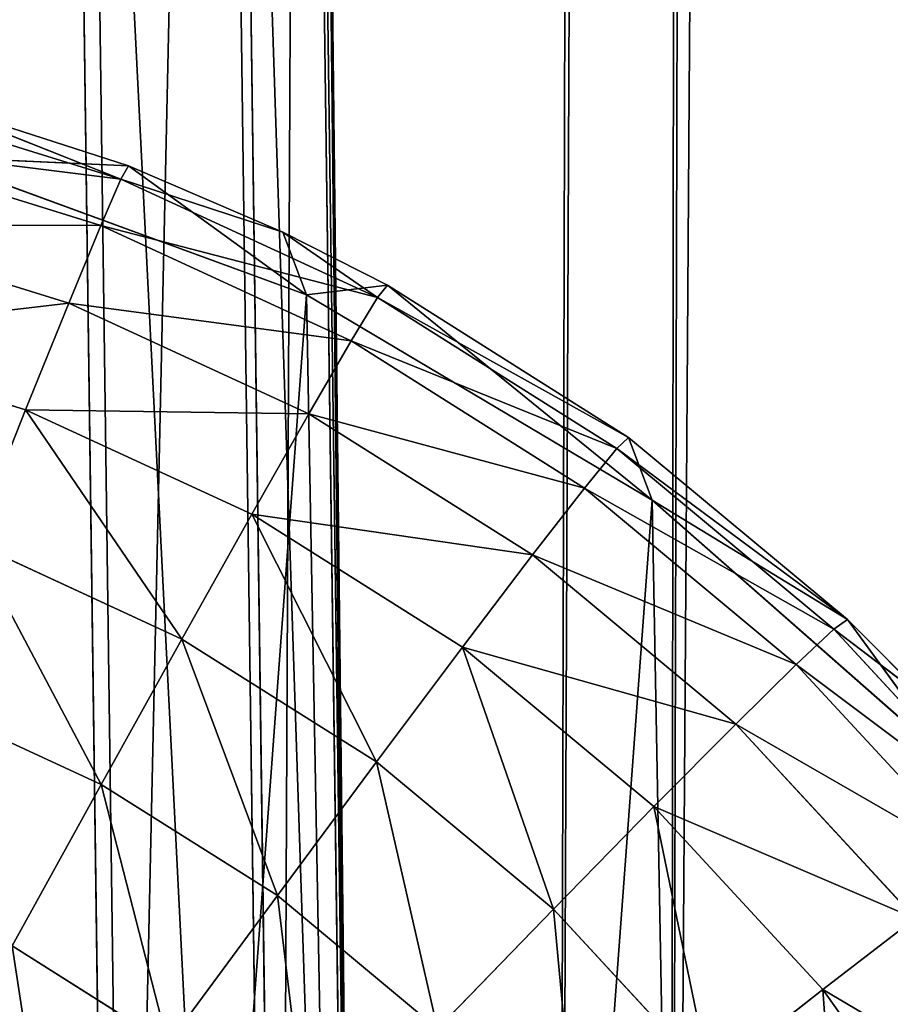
# Model space of a CAD drawing. Extents: x 0 to 230, y 0 to 588.
# Tile 133 of 256: x 119 to 124, y 123 to 129. Entities that reach past the tile are written whole.
import ezdxf

# ---------------------------------------------------------------- set-up
doc = ezdxf.new("R2010")
doc.units = 0
doc.header["$LTSCALE"] = 25.4
doc.layers.get('0').update_dxf_attribs({"color": 13, "linetype": 'CONTINUOUS'})

# ---------------------------------------------------------------- blocks, each defined once
blk = doc.blocks.new('VIPER-I-6512-6513_STL_3')
at = {"color": 250}
for p, q in [((-3.5293, 581.5056, 324.6056), (-4.7464, 122.3715, 739.6106)), ((-3.5293, 581.5056, 324.6056), (-4.7464, 122.3715, 739.6106)), ((-4.2036, 579.831, 322.751), (-5.4207, 120.6969, 737.756)), ((-4.2036, 579.831, 322.751), (-5.4207, 120.6969, 737.756)), ((-3.5382, 578.1528, 320.8963), (-4.7553, 119.0187, 735.9013)), ((-3.5382, 578.1528, 320.8963), (-4.7553, 119.0187, 735.9013)), ((-8.3548, 152.7039, 502.3915), (-7.9939, 125.9793, 460.1344)), ((-8.3548, 152.7039, 502.3915), (-7.9939, 125.9793, 460.1344)), ((-7.4352, 151.4291, 503.2056), (-7.0743, 124.7045, 460.9485)), ((-7.4352, 151.4291, 503.2056), (-7.0743, 124.7045, 460.9485)), ((-6.9577, 149.9904, 504.1196), (-6.5968, 123.2657, 461.8625)), ((-6.9577, 149.9904, 504.1196), (-6.5968, 123.2657, 461.8625)), ((-6.8972, 149.2426, 504.593), (-6.5968, 123.2657, 461.8625)), ((-6.8972, 149.2426, 504.593), (-6.5968, 123.2657, 461.8625)), ((-6.8972, 149.2426, 504.593), (-6.5969, 121.7697, 462.8086)), ((-6.8972, 149.2426, 504.593), (-6.5969, 121.7697, 462.8086)), ((-6.9578, 148.4943, 505.0657), (-6.5969, 121.7697, 462.8086)), ((-6.9578, 148.4943, 505.0657), (-6.5969, 121.7697, 462.8086)), ((-7.4355, 147.0518, 505.9739), (-7.0746, 120.3272, 463.7168)), ((-7.4355, 147.0518, 505.9739), (-7.0746, 120.3272, 463.7168)), ((-8.3553, 145.7701, 506.7767), (-7.9944, 119.0454, 464.5196)), ((-8.3553, 145.7701, 506.7767), (-7.9944, 119.0454, 464.5196)), ((-9.6357, 137.125, 454.233), (-8.0251, 136.625, 454.2511)), ((-9.6357, 137.125, 454.233), (-8.0251, 136.625, 454.2511)), ((-9.3122, 137.1351, 453.0191), (-7.9794, 136.7045, 453.0344)), ((-8.0251, 136.625, 454.2511), (-9.3122, 137.1351, 453.0191)), ((-9.3122, 137.1351, 453.0191), (-7.9794, 136.7045, 453.0344)), ((-8.0251, 136.625, 454.2511), (-9.3122, 137.1351, 453.0191)), ((-9.7167, 136.8372, 455.416), (-8.1455, 136.3495, 455.4337)), ((-9.7167, 136.8372, 455.416), (-8.1455, 136.3495, 455.4337)), ((-7.9794, 136.7045, 453.0344), (-9.1698, 136.7596, 430.0226)), ((-7.9794, 136.7045, 453.0344), (-9.1698, 136.7596, 430.0226)), ((-6.9173, 135.9347, 430.05), (-9.1698, 136.7596, 430.0226)), ((-6.9173, 135.9347, 430.05), (-9.1698, 136.7596, 430.0226)), ((-7.9794, 136.7045, 453.0344), (-8.0251, 136.625, 454.2511)), ((-7.9794, 136.7045, 453.0344), (-8.0251, 136.625, 454.2511)), ((-7.9794, 136.7045, 453.0344), (-6.9173, 135.9347, 430.05)), ((-7.9794, 136.7045, 453.0344), (-7.0597, 136.3102, 453.0465)), ((-7.9794, 136.7045, 453.0344), (-6.9173, 135.9347, 430.05)), ((-7.9794, 136.7045, 453.0344), (-7.0597, 136.3102, 453.0465)), ((-8.1455, 136.3495, 455.4337), (-8.0251, 136.625, 454.2511)), ((-8.1455, 136.3495, 455.4337), (-8.0251, 136.625, 454.2511)), ((-7.0597, 136.3102, 453.0465), (-8.0251, 136.625, 454.2511)), ((-8.0251, 136.625, 454.2511), (-6.4934, 135.9191, 454.2722)), ((-7.0597, 136.3102, 453.0465), (-8.0251, 136.625, 454.2511)), ((-8.0251, 136.625, 454.2511), (-6.4934, 135.9191, 454.2722)), ((-9.844, 136.3539, 456.5291), (-8.3372, 135.8862, 456.5461)), ((-9.844, 136.3539, 456.5291), (-8.3372, 135.8862, 456.5461)), ((-8.3372, 135.8862, 456.5461), (-8.1455, 136.3495, 455.4337)), ((-8.3372, 135.8862, 456.5461), (-8.1455, 136.3495, 455.4337)), ((-8.1455, 136.3495, 455.4337), (-6.6514, 135.6609, 455.4542)), ((-8.1455, 136.3495, 455.4337), (-6.6514, 135.6609, 455.4542)), ((-7.0597, 136.3102, 453.0465), (-6.9173, 135.9347, 430.05)), ((-7.0597, 136.3102, 453.0465), (-6.9173, 135.9347, 430.05)), ((-7.0597, 136.3102, 453.0465), (-6.4352, 135.9928, 453.0556)), ((-7.0597, 136.3102, 453.0465), (-6.4352, 135.9928, 453.0556)), ((-7.0597, 136.3102, 453.0465), (-6.4934, 135.9191, 454.2722)), ((-7.0597, 136.3102, 453.0465), (-6.4934, 135.9191, 454.2722)), ((-6.4352, 135.9928, 453.0556), (-6.9173, 135.9347, 430.05)), ((-6.4352, 135.9928, 453.0556), (-6.9173, 135.9347, 430.05)), ((-6.4352, 135.9928, 453.0556), (-6.4934, 135.9191, 454.2722)), ((-6.4352, 135.9928, 453.0556), (-6.4934, 135.9191, 454.2722)), ((-6.4352, 135.9928, 453.0556), (-4.8547, 134.7101, 430.0828)), ((-6.4352, 135.9928, 453.0556), (-4.9971, 135.0856, 453.0793)), ((-6.4352, 135.9928, 453.0556), (-4.8547, 134.7101, 430.0828)), ((-6.4352, 135.9928, 453.0556), (-4.9971, 135.0856, 453.0793)), ((-8.5942, 135.2492, 457.5546), (-8.3372, 135.8862, 456.5461)), ((-8.5942, 135.2492, 457.5546), (-8.3372, 135.8862, 456.5461)), ((-8.3372, 135.8862, 456.5461), (-6.9043, 135.2258, 456.5657)), ((-8.3372, 135.8862, 456.5461), (-6.9043, 135.2258, 456.5657)), ((-4.8547, 134.7101, 430.0828), (-6.9173, 135.9347, 430.05)), ((-4.8547, 134.7101, 430.0828), (-6.9173, 135.9347, 430.05)), ((-6.6514, 135.6609, 455.4542), (-6.4934, 135.9191, 454.2722)), ((-6.6514, 135.6609, 455.4542), (-6.4934, 135.9191, 454.2722)), ((-6.4934, 135.9191, 454.2722), (-5.0671, 135.0194, 454.2957)), ((-6.4934, 135.9191, 454.2722), (-5.0671, 135.0194, 454.2957)), ((-10.0136, 135.6897, 457.5386), (-8.5942, 135.2492, 457.5546)), ((-10.0136, 135.6897, 457.5386), (-8.5942, 135.2492, 457.5546)), ((-6.9043, 135.2258, 456.5657), (-6.6514, 135.6609, 455.4542)), ((-6.9043, 135.2258, 456.5657), (-6.6514, 135.6609, 455.4542)), ((-6.6514, 135.6609, 455.4542), (-5.26, 134.7832, 455.4771)), ((-6.6514, 135.6609, 455.4542), (-5.26, 134.7832, 455.4771)), ((-8.9087, 134.4578, 458.4285), (-8.5942, 135.2492, 457.5546)), ((-8.9087, 134.4578, 458.4285), (-8.5942, 135.2492, 457.5546)), ((-8.5942, 135.2492, 457.5546), (-7.2445, 134.6271, 457.5731)), ((-8.5942, 135.2492, 457.5546), (-7.2445, 134.6271, 457.5731)), ((-7.2445, 134.6271, 457.5731), (-6.9043, 135.2258, 456.5657)), ((-7.2445, 134.6271, 457.5731), (-6.9043, 135.2258, 456.5657)), ((-6.9043, 135.2258, 456.5657), (-5.57, 134.3841, 456.5877)), ((-6.9043, 135.2258, 456.5657), (-5.57, 134.3841, 456.5877)), ((-4.9971, 135.0856, 453.0793), (-5.0671, 135.0194, 454.2957)), ((-4.9971, 135.0856, 453.0793), (-5.0671, 135.0194, 454.2957)), ((-4.9971, 135.0856, 453.0793), (-4.8547, 134.7101, 430.0828)), ((-4.9971, 135.0856, 453.0793), (-4.8547, 134.7101, 430.0828)), ((-4.9971, 135.0856, 453.0793), (-3.6897, 133.9985, 453.1051)), ((-4.9971, 135.0856, 453.0793), (-3.6897, 133.9985, 453.1051)), ((-5.26, 134.7832, 455.4771), (-5.0671, 135.0194, 454.2957)), ((-5.26, 134.7832, 455.4771), (-5.0671, 135.0194, 454.2957)), ((-5.0671, 135.0194, 454.2957), (-3.7704, 133.9412, 454.3213)), ((-5.0671, 135.0194, 454.2957), (-3.7704, 133.9412, 454.3213)), ((-5.57, 134.3841, 456.5877), (-5.26, 134.7832, 455.4771)), ((-5.57, 134.3841, 456.5877), (-5.26, 134.7832, 455.4771)), ((-5.26, 134.7832, 455.4771), (-3.9951, 133.7314, 455.5021)), ((-5.26, 134.7832, 455.4771), (-3.9951, 133.7314, 455.5021)), ((-3.6897, 133.9985, 453.1051), (-4.8547, 134.7101, 430.0828)), ((-3.6897, 133.9985, 453.1051), (-4.8547, 134.7101, 430.0828)), ((-3.0524, 133.1273, 430.1198), (-4.8547, 134.7101, 430.0828)), ((-3.0524, 133.1273, 430.1198), (-4.8547, 134.7101, 430.0828)), ((-7.6615, 133.883, 458.4456), (-7.2445, 134.6271, 457.5731)), ((-7.6615, 133.883, 458.4456), (-7.2445, 134.6271, 457.5731)), ((-7.2445, 134.6271, 457.5731), (-5.9875, 133.8342, 457.5938)), ((-7.2445, 134.6271, 457.5731), (-5.9875, 133.8342, 457.5938)), ((-8.9087, 134.4578, 458.4285), (-7.6615, 133.883, 458.4456)), ((-8.9087, 134.4578, 458.4285), (-7.6615, 133.883, 458.4456)), ((-5.9875, 133.8342, 457.5938), (-5.57, 134.3841, 456.5877)), ((-5.9875, 133.8342, 457.5938), (-5.57, 134.3841, 456.5877)), ((-5.57, 134.3841, 456.5877), (-4.3569, 133.3754, 456.6117)), ((-5.57, 134.3841, 456.5877), (-4.3569, 133.3754, 456.6117)), ((-3.6897, 133.9985, 453.1051), (-3.7704, 133.9412, 454.3213)), ((-3.6897, 133.9985, 453.1051), (-3.7704, 133.9412, 454.3213)), ((-3.6897, 133.9985, 453.1051), (-3.0524, 133.1273, 430.1198)), ((-3.6897, 133.9985, 453.1051), (-3.0524, 133.1273, 430.1198)), ((-3.6897, 133.9985, 453.1051), (-3.1947, 133.5028, 453.1163)), ((-3.6897, 133.9985, 453.1051), (-3.1947, 133.5028, 453.1163)), ((-3.9951, 133.7314, 455.5021), (-3.7704, 133.9412, 454.3213)), ((-3.9951, 133.7314, 455.5021), (-3.7704, 133.9412, 454.3213)), ((-3.1947, 133.5028, 453.1163), (-3.7704, 133.9412, 454.3213)), ((-3.7704, 133.9412, 454.3213), (-2.6256, 132.703, 454.3486)), ((-3.1947, 133.5028, 453.1163), (-3.7704, 133.9412, 454.3213)), ((-3.7704, 133.9412, 454.3213), (-2.6256, 132.703, 454.3486)), ((-8.1428, 133.0161, 459.1567), (-7.6615, 133.883, 458.4456)), ((-8.1428, 133.0161, 459.1567), (-7.6615, 133.883, 458.4456)), ((-7.6615, 133.883, 458.4456), (-6.5, 133.1504, 458.4647)), ((-7.6615, 133.883, 458.4456), (-6.5, 133.1504, 458.4647)), ((-6.5, 133.1504, 458.4647), (-5.9875, 133.8342, 457.5938)), ((-6.5, 133.1504, 458.4647), (-5.9875, 133.8342, 457.5938)), ((-5.9875, 133.8342, 457.5938), (-4.8449, 132.8841, 457.6164)), ((-5.9875, 133.8342, 457.5938), (-4.8449, 132.8841, 457.6164)), ((-4.3569, 133.3754, 456.6117), (-3.9951, 133.7314, 455.5021)), ((-4.3569, 133.3754, 456.6117), (-3.9951, 133.7314, 455.5021)), ((-3.9951, 133.7314, 455.5021), (-2.8784, 132.5235, 455.5287)), ((-3.9951, 133.7314, 455.5021), (-2.8784, 132.5235, 455.5287)), ((-9.2713, 133.5362, 459.1412), (-8.1428, 133.0161, 459.1567)), ((-9.2713, 133.5362, 459.1412), (-8.1428, 133.0161, 459.1567)), ((-4.8449, 132.8841, 457.6164), (-4.3569, 133.3754, 456.6117)), ((-4.8449, 132.8841, 457.6164), (-4.3569, 133.3754, 456.6117)), ((-4.3569, 133.3754, 456.6117), (-3.286, 132.217, 456.6373)), ((-4.3569, 133.3754, 456.6117), (-3.286, 132.217, 456.6373)), ((-7.0919, 132.3532, 459.174), (-6.5, 133.1504, 458.4647)), ((-7.0919, 132.3532, 459.174), (-6.5, 133.1504, 458.4647)), ((-6.5, 133.1504, 458.4647), (-5.4441, 132.2724, 458.4856)), ((-6.5, 133.1504, 458.4647), (-5.4441, 132.2724, 458.4856)), ((-8.6736, 132.0528, 459.6849), (-8.1428, 133.0161, 459.1567)), ((-8.6736, 132.0528, 459.6849), (-8.1428, 133.0161, 459.1567)), ((-8.1428, 133.0161, 459.1567), (-7.0919, 132.3532, 459.174)), ((-8.1428, 133.0161, 459.1567), (-7.0919, 132.3532, 459.174)), ((-5.4441, 132.2724, 458.4856), (-4.8449, 132.8841, 457.6164)), ((-5.4441, 132.2724, 458.4856), (-4.8449, 132.8841, 457.6164)), ((-4.8449, 132.8841, 457.6164), (-3.836, 131.7929, 457.6404)), ((-4.8449, 132.8841, 457.6164), (-3.836, 131.7929, 457.6404)), ((-7.7451, 131.467, 459.7002), (-7.0919, 132.3532, 459.174)), ((-7.7451, 131.467, 459.7002), (-7.0919, 132.3532, 459.174)), ((-7.0919, 132.3532, 459.174), (-6.1365, 131.5588, 459.1929)), ((-7.0919, 132.3532, 459.174), (-6.1365, 131.5588, 459.1929)), ((-6.1365, 131.5588, 459.1929), (-5.4441, 132.2724, 458.4856)), ((-6.1365, 131.5588, 459.1929), (-5.4441, 132.2724, 458.4856)), ((-5.4441, 132.2724, 458.4856), (-4.5119, 131.264, 458.5078)), ((-5.4441, 132.2724, 458.4856), (-4.5119, 131.264, 458.5078)), ((-3.836, 131.7929, 457.6404), (-3.286, 132.217, 456.6373)), ((-3.836, 131.7929, 457.6404), (-3.286, 132.217, 456.6373)), ((-8.6736, 132.0528, 459.6849), (-7.7451, 131.467, 459.7002)), ((-8.6736, 132.0528, 459.6849), (-7.7451, 131.467, 459.7002)), ((-4.5119, 131.264, 458.5078), (-3.836, 131.7929, 457.6404)), ((-4.5119, 131.264, 458.5078), (-3.836, 131.7929, 457.6404)), ((-3.836, 131.7929, 457.6404), (-2.9783, 130.5794, 457.6656)), ((-3.836, 131.7929, 457.6404), (-2.9783, 130.5794, 457.6656))]:
    blk.add_line(p, q, dxfattribs=at)
at = {"color": 7}
mesh = blk.add_polyface(dxfattribs=at)
corners = [(-2.913, 123.5938, 740.9683), (-3.5293, 581.5056, 324.6056), (-4.7464, 122.3715, 739.6106), (-1.6959, 582.7279, 325.9633)]
mesh.append_faces([[corners[k] for k in face] for face in [(0, 1, 2), (1, 0, 3)]], dxfattribs={"vtx0": -1, "color": 7})
mesh = blk.add_polyface(dxfattribs=at)
corners = [(-4.7464, 122.3715, 739.6106), (-4.2036, 579.831, 322.751), (-5.4207, 120.6969, 737.756), (-3.5293, 581.5056, 324.6056)]
mesh.append_faces([[corners[k] for k in face] for face in [(0, 1, 2), (1, 0, 3)]], dxfattribs={"vtx0": -1, "color": 7})
mesh = blk.add_polyface(dxfattribs=at)
corners = [(-5.4207, 120.6969, 737.756), (-3.5382, 578.1528, 320.8963), (-4.7553, 119.0187, 735.9013), (-4.2036, 579.831, 322.751)]
mesh.append_faces([[corners[k] for k in face] for face in [(0, 1, 2), (1, 0, 3)]], dxfattribs={"vtx0": -1, "color": 7})
mesh = blk.add_polyface(dxfattribs=at)
corners = [(-4.7553, 119.0187, 735.9013), (-1.7113, 576.9208, 319.5386), (-2.9284, 117.7867, 734.5436), (-3.5382, 578.1528, 320.8963)]
mesh.append_faces([[corners[k] for k in face] for face in [(0, 1, 2), (1, 0, 3)]], dxfattribs={"vtx0": -1, "color": 7})
mesh = blk.add_polyface(dxfattribs=at)
corners = [(-9.2875, 126.9955, 459.4807), (-8.3548, 152.7039, 502.3915), (-7.9939, 125.9793, 460.1344), (-9.6485, 153.7201, 501.7378)]
mesh.append_faces([[corners[k] for k in face] for face in [(0, 1, 2), (1, 0, 3)]], dxfattribs={"vtx0": -1, "color": 7})
mesh = blk.add_polyface(dxfattribs=at)
corners = [(-7.9939, 125.9793, 460.1344), (-7.4352, 151.4291, 503.2056), (-7.0743, 124.7045, 460.9485), (-8.3548, 152.7039, 502.3915)]
mesh.append_faces([[corners[k] for k in face] for face in [(0, 1, 2), (1, 0, 3)]], dxfattribs={"vtx0": -1, "color": 7})
mesh = blk.add_polyface(dxfattribs=at)
corners = [(-7.0743, 124.7045, 460.9485), (-6.9577, 149.9904, 504.1196), (-6.5968, 123.2657, 461.8625), (-7.4352, 151.4291, 503.2056)]
mesh.append_faces([[corners[k] for k in face] for face in [(0, 1, 2), (1, 0, 3)]], dxfattribs={"vtx0": -1, "color": 7})
mesh = blk.add_polyface(dxfattribs=at)
corners = [(-6.9577, 149.9904, 504.1196), (-6.8972, 149.2426, 504.593), (-6.5968, 123.2657, 461.8625)]
mesh.append_faces([[corners[k] for k in face] for face in [(0, 1, 2)]], dxfattribs={"color": 7})
mesh = blk.add_polyface(dxfattribs=at)
corners = [(-6.8972, 149.2426, 504.593), (-6.9578, 148.4943, 505.0657), (-6.5969, 121.7697, 462.8086)]
mesh.append_faces([[corners[k] for k in face] for face in [(0, 1, 2)]], dxfattribs={"color": 7})
mesh = blk.add_polyface(dxfattribs=at)
corners = [(-6.8972, 149.2426, 504.593), (-6.5969, 121.7697, 462.8086), (-6.5968, 123.2657, 461.8625)]
mesh.append_faces([[corners[k] for k in face] for face in [(0, 1, 2)]], dxfattribs={"color": 7})
mesh = blk.add_polyface(dxfattribs=at)
corners = [(-6.5969, 121.7697, 462.8086), (-7.4355, 147.0518, 505.9739), (-7.0746, 120.3272, 463.7168), (-6.9578, 148.4943, 505.0657)]
mesh.append_faces([[corners[k] for k in face] for face in [(0, 1, 2), (1, 0, 3)]], dxfattribs={"vtx0": -1, "color": 7})
mesh = blk.add_polyface(dxfattribs=at)
corners = [(-7.0746, 120.3272, 463.7168), (-8.3553, 145.7701, 506.7767), (-7.9944, 119.0454, 464.5196), (-7.4355, 147.0518, 505.9739)]
mesh.append_faces([[corners[k] for k in face] for face in [(0, 1, 2), (1, 0, 3)]], dxfattribs={"vtx0": -1, "color": 7})
mesh = blk.add_polyface(dxfattribs=at)
corners = [(-7.9944, 119.0454, 464.5196), (-9.649, 144.744, 507.4146), (-9.2881, 118.0193, 465.1574), (-8.3553, 145.7701, 506.7767)]
mesh.append_faces([[corners[k] for k in face] for face in [(0, 1, 2), (1, 0, 3)]], dxfattribs={"vtx0": -1, "color": 7})
mesh = blk.add_polyface(dxfattribs=at)
corners = [(-25.3163, 126.3445, 430.0927), (-25.2281, 121.5684, 430.1713), (-25.4935, 123.9523, 430.1307), (-24.7025, 128.6633, 430.0587), (-24.5291, 119.2739, 430.2131), (-23.673, 130.83, 430.0297), (-23.4204, 117.1469, 430.2547), (-22.2629, 132.7707, 430.0067), (-21.9396, 115.2599, 430.2946), (-20.5202, 134.4193, 429.9906), (-20.1372, 113.6772, 430.3317), (-18.5043, 135.7196, 429.9818), (-18.0746, 112.4525, 430.3644), (-16.2837, 136.6275, 429.9807), (-15.8221, 111.6277, 430.3918), (-13.9342, 137.1119, 429.9874), (-13.4563, 111.2308, 430.413), (-11.5357, 137.1565, 430.0015), (-11.0577, 111.2753, 430.4271), (-9.1698, 136.7596, 430.0226), (-8.7082, 111.7597, 430.4337), (-6.9173, 135.9347, 430.05), (-6.4876, 112.6676, 430.4326), (-4.8547, 134.7101, 430.0828), (-4.4717, 113.968, 430.4239), (-3.0524, 133.1273, 430.1198), (-2.729, 115.6165, 430.4077), (-1.5716, 131.2403, 430.1598), (-1.3189, 117.5572, 430.3848), (-0.4628, 129.1133, 430.2014), (-0.2894, 119.7239, 430.3558), (0.2362, 126.8188, 430.2432), (0.3244, 122.0428, 430.3217), (0.5016, 124.4349, 430.2838)]
mesh.append_faces([[corners[k] for k in face] for face in [(0, 1, 2), (32, 31, 33)]], dxfattribs={"vtx0": -1, "color": 7})
mesh.append_faces([[corners[k] for k in face] for face in [(1, 3, 4), (4, 5, 6), (6, 7, 8), (8, 9, 10), (10, 11, 12), (12, 13, 14), (14, 15, 16), (16, 17, 18), (18, 19, 20), (20, 21, 22), (22, 23, 24), (24, 25, 26), (26, 27, 28), (28, 29, 30), (30, 31, 32)]], dxfattribs={"vtx0": -1, "vtx1": -1, "color": 7})
mesh.append_faces([[corners[k] for k in face] for face in [(1, 0, 3), (4, 3, 5), (6, 5, 7), (8, 7, 9), (10, 9, 11), (12, 11, 13), (14, 13, 15), (16, 15, 17), (18, 17, 19), (20, 19, 21), (22, 21, 23), (24, 23, 25), (26, 25, 27), (28, 27, 29), (30, 29, 31)]], dxfattribs={"vtx0": -1, "vtx2": -1, "color": 7})
mesh = blk.add_polyface(dxfattribs=at)
corners = [(-9.7167, 136.8372, 455.416), (-8.0251, 136.625, 454.2511), (-9.6357, 137.125, 454.233), (-8.1455, 136.3495, 455.4337)]
mesh.append_faces([[corners[k] for k in face] for face in [(0, 1, 2), (1, 0, 3)]], dxfattribs={"vtx0": -1, "color": 7})
mesh = blk.add_polyface(dxfattribs=at)
corners = [(-8.0251, 136.625, 454.2511), (-9.3122, 137.1351, 453.0191), (-9.6357, 137.125, 454.233)]
mesh.append_faces([[corners[k] for k in face] for face in [(0, 1, 2)]], dxfattribs={"color": 7})
mesh = blk.add_polyface(dxfattribs=at)
corners = [(-7.9794, 136.7045, 453.0344), (-9.1698, 136.7596, 430.0226), (-9.3122, 137.1351, 453.0191)]
mesh.append_faces([[corners[k] for k in face] for face in [(0, 1, 2)]], dxfattribs={"color": 7})
mesh = blk.add_polyface(dxfattribs=at)
corners = [(-8.0251, 136.625, 454.2511), (-7.9794, 136.7045, 453.0344), (-9.3122, 137.1351, 453.0191)]
mesh.append_faces([[corners[k] for k in face] for face in [(0, 1, 2)]], dxfattribs={"color": 7})
mesh = blk.add_polyface(dxfattribs=at)
corners = [(-9.844, 136.3539, 456.5291), (-8.1455, 136.3495, 455.4337), (-9.7167, 136.8372, 455.416), (-8.3372, 135.8862, 456.5461)]
mesh.append_faces([[corners[k] for k in face] for face in [(0, 1, 2), (1, 0, 3)]], dxfattribs={"vtx0": -1, "color": 7})
mesh = blk.add_polyface(dxfattribs=at)
corners = [(-7.9794, 136.7045, 453.0344), (-6.9173, 135.9347, 430.05), (-9.1698, 136.7596, 430.0226)]
mesh.append_faces([[corners[k] for k in face] for face in [(0, 1, 2)]], dxfattribs={"color": 7})
mesh = blk.add_polyface(dxfattribs=at)
corners = [(-8.0251, 136.625, 454.2511), (-7.0597, 136.3102, 453.0465), (-7.9794, 136.7045, 453.0344)]
mesh.append_faces([[corners[k] for k in face] for face in [(0, 1, 2)]], dxfattribs={"color": 7})
mesh = blk.add_polyface(dxfattribs=at)
corners = [(-7.0597, 136.3102, 453.0465), (-6.9173, 135.9347, 430.05), (-7.9794, 136.7045, 453.0344)]
mesh.append_faces([[corners[k] for k in face] for face in [(0, 1, 2)]], dxfattribs={"color": 7})
mesh = blk.add_polyface(dxfattribs=at)
corners = [(-8.1455, 136.3495, 455.4337), (-6.4934, 135.9191, 454.2722), (-8.0251, 136.625, 454.2511), (-6.6514, 135.6609, 455.4542)]
mesh.append_faces([[corners[k] for k in face] for face in [(0, 1, 2), (1, 0, 3)]], dxfattribs={"vtx0": -1, "color": 7})
mesh = blk.add_polyface(dxfattribs=at)
corners = [(-6.4934, 135.9191, 454.2722), (-7.0597, 136.3102, 453.0465), (-8.0251, 136.625, 454.2511)]
mesh.append_faces([[corners[k] for k in face] for face in [(0, 1, 2)]], dxfattribs={"color": 7})
mesh = blk.add_polyface(dxfattribs=at)
corners = [(-10.0136, 135.6897, 457.5386), (-8.3372, 135.8862, 456.5461), (-9.844, 136.3539, 456.5291), (-8.5942, 135.2492, 457.5546)]
mesh.append_faces([[corners[k] for k in face] for face in [(0, 1, 2), (1, 0, 3)]], dxfattribs={"vtx0": -1, "color": 7})
mesh = blk.add_polyface(dxfattribs=at)
corners = [(-8.3372, 135.8862, 456.5461), (-6.6514, 135.6609, 455.4542), (-8.1455, 136.3495, 455.4337), (-6.9043, 135.2258, 456.5657)]
mesh.append_faces([[corners[k] for k in face] for face in [(0, 1, 2), (1, 0, 3)]], dxfattribs={"vtx0": -1, "color": 7})
mesh = blk.add_polyface(dxfattribs=at)
corners = [(-6.4352, 135.9928, 453.0556), (-6.9173, 135.9347, 430.05), (-7.0597, 136.3102, 453.0465)]
mesh.append_faces([[corners[k] for k in face] for face in [(0, 1, 2)]], dxfattribs={"color": 7})
mesh = blk.add_polyface(dxfattribs=at)
corners = [(-6.4934, 135.9191, 454.2722), (-6.4352, 135.9928, 453.0556), (-7.0597, 136.3102, 453.0465)]
mesh.append_faces([[corners[k] for k in face] for face in [(0, 1, 2)]], dxfattribs={"color": 7})
mesh = blk.add_polyface(dxfattribs=at)
corners = [(-6.4352, 135.9928, 453.0556), (-4.8547, 134.7101, 430.0828), (-6.9173, 135.9347, 430.05)]
mesh.append_faces([[corners[k] for k in face] for face in [(0, 1, 2)]], dxfattribs={"color": 7})
mesh = blk.add_polyface(dxfattribs=at)
corners = [(-6.4934, 135.9191, 454.2722), (-4.9971, 135.0856, 453.0793), (-6.4352, 135.9928, 453.0556), (-5.0671, 135.0194, 454.2957)]
mesh.append_faces([[corners[k] for k in face] for face in [(0, 1, 2), (1, 0, 3)]], dxfattribs={"vtx0": -1, "color": 7})
mesh = blk.add_polyface(dxfattribs=at)
corners = [(-4.9971, 135.0856, 453.0793), (-4.8547, 134.7101, 430.0828), (-6.4352, 135.9928, 453.0556)]
mesh.append_faces([[corners[k] for k in face] for face in [(0, 1, 2)]], dxfattribs={"color": 7})
mesh = blk.add_polyface(dxfattribs=at)
corners = [(-8.5942, 135.2492, 457.5546), (-6.9043, 135.2258, 456.5657), (-8.3372, 135.8862, 456.5461), (-7.2445, 134.6271, 457.5731)]
mesh.append_faces([[corners[k] for k in face] for face in [(0, 1, 2), (1, 0, 3)]], dxfattribs={"vtx0": -1, "color": 7})
mesh = blk.add_polyface(dxfattribs=at)
corners = [(-6.6514, 135.6609, 455.4542), (-5.0671, 135.0194, 454.2957), (-6.4934, 135.9191, 454.2722), (-5.26, 134.7832, 455.4771)]
mesh.append_faces([[corners[k] for k in face] for face in [(0, 1, 2), (1, 0, 3)]], dxfattribs={"vtx0": -1, "color": 7})
mesh = blk.add_polyface(dxfattribs=at)
corners = [(-8.9087, 134.4578, 458.4285), (-10.0136, 135.6897, 457.5386), (-10.2203, 134.8649, 458.4137), (-8.5942, 135.2492, 457.5546)]
mesh.append_faces([[corners[k] for k in face] for face in [(0, 1, 2), (1, 0, 3)]], dxfattribs={"vtx0": -1, "color": 7})
mesh = blk.add_polyface(dxfattribs=at)
corners = [(-6.9043, 135.2258, 456.5657), (-5.26, 134.7832, 455.4771), (-6.6514, 135.6609, 455.4542), (-5.57, 134.3841, 456.5877)]
mesh.append_faces([[corners[k] for k in face] for face in [(0, 1, 2), (1, 0, 3)]], dxfattribs={"vtx0": -1, "color": 7})
mesh = blk.add_polyface(dxfattribs=at)
corners = [(-7.6615, 133.883, 458.4456), (-8.5942, 135.2492, 457.5546), (-8.9087, 134.4578, 458.4285), (-7.2445, 134.6271, 457.5731)]
mesh.append_faces([[corners[k] for k in face] for face in [(0, 1, 2), (1, 0, 3)]], dxfattribs={"vtx0": -1, "color": 7})
mesh = blk.add_polyface(dxfattribs=at)
corners = [(-7.2445, 134.6271, 457.5731), (-5.57, 134.3841, 456.5877), (-6.9043, 135.2258, 456.5657), (-5.9875, 133.8342, 457.5938)]
mesh.append_faces([[corners[k] for k in face] for face in [(0, 1, 2), (1, 0, 3)]], dxfattribs={"vtx0": -1, "color": 7})
mesh = blk.add_polyface(dxfattribs=at)
corners = [(-5.0671, 135.0194, 454.2957), (-3.6897, 133.9985, 453.1051), (-4.9971, 135.0856, 453.0793), (-3.7704, 133.9412, 454.3213)]
mesh.append_faces([[corners[k] for k in face] for face in [(0, 1, 2), (1, 0, 3)]], dxfattribs={"vtx0": -1, "color": 7})
mesh = blk.add_polyface(dxfattribs=at)
corners = [(-3.6897, 133.9985, 453.1051), (-4.8547, 134.7101, 430.0828), (-4.9971, 135.0856, 453.0793)]
mesh.append_faces([[corners[k] for k in face] for face in [(0, 1, 2)]], dxfattribs={"color": 7})
mesh = blk.add_polyface(dxfattribs=at)
corners = [(-5.26, 134.7832, 455.4771), (-3.7704, 133.9412, 454.3213), (-5.0671, 135.0194, 454.2957), (-3.9951, 133.7314, 455.5021)]
mesh.append_faces([[corners[k] for k in face] for face in [(0, 1, 2), (1, 0, 3)]], dxfattribs={"vtx0": -1, "color": 7})
mesh = blk.add_polyface(dxfattribs=at)
corners = [(-5.57, 134.3841, 456.5877), (-3.9951, 133.7314, 455.5021), (-5.26, 134.7832, 455.4771), (-4.3569, 133.3754, 456.6117)]
mesh.append_faces([[corners[k] for k in face] for face in [(0, 1, 2), (1, 0, 3)]], dxfattribs={"vtx0": -1, "color": 7})
mesh = blk.add_polyface(dxfattribs=at)
corners = [(-3.6897, 133.9985, 453.1051), (-3.0524, 133.1273, 430.1198), (-4.8547, 134.7101, 430.0828)]
mesh.append_faces([[corners[k] for k in face] for face in [(0, 1, 2)]], dxfattribs={"color": 7})
mesh = blk.add_polyface(dxfattribs=at)
corners = [(-6.5, 133.1504, 458.4647), (-7.2445, 134.6271, 457.5731), (-7.6615, 133.883, 458.4456), (-5.9875, 133.8342, 457.5938)]
mesh.append_faces([[corners[k] for k in face] for face in [(0, 1, 2), (1, 0, 3)]], dxfattribs={"vtx0": -1, "color": 7})
mesh = blk.add_polyface(dxfattribs=at)
corners = [(-8.1428, 133.0161, 459.1567), (-8.9087, 134.4578, 458.4285), (-9.2713, 133.5362, 459.1412), (-7.6615, 133.883, 458.4456)]
mesh.append_faces([[corners[k] for k in face] for face in [(0, 1, 2), (1, 0, 3)]], dxfattribs={"vtx0": -1, "color": 7})
mesh = blk.add_polyface(dxfattribs=at)
corners = [(-5.9875, 133.8342, 457.5938), (-4.3569, 133.3754, 456.6117), (-5.57, 134.3841, 456.5877), (-4.8449, 132.8841, 457.6164)]
mesh.append_faces([[corners[k] for k in face] for face in [(0, 1, 2), (1, 0, 3)]], dxfattribs={"vtx0": -1, "color": 7})
mesh = blk.add_polyface(dxfattribs=at)
corners = [(-3.7704, 133.9412, 454.3213), (-3.1947, 133.5028, 453.1163), (-3.6897, 133.9985, 453.1051)]
mesh.append_faces([[corners[k] for k in face] for face in [(0, 1, 2)]], dxfattribs={"color": 7})
mesh = blk.add_polyface(dxfattribs=at)
corners = [(-3.6897, 133.9985, 453.1051), (-3.1947, 133.5028, 453.1163), (-3.0524, 133.1273, 430.1198)]
mesh.append_faces([[corners[k] for k in face] for face in [(0, 1, 2)]], dxfattribs={"color": 7})
mesh = blk.add_polyface(dxfattribs=at)
corners = [(-2.6256, 132.703, 454.3486), (-3.9951, 133.7314, 455.5021), (-2.8784, 132.5235, 455.5287), (-3.7704, 133.9412, 454.3213)]
mesh.append_faces([[corners[k] for k in face] for face in [(0, 1, 2), (1, 0, 3)]], dxfattribs={"vtx0": -1, "color": 7})
mesh = blk.add_polyface(dxfattribs=at)
corners = [(-3.7704, 133.9412, 454.3213), (-2.6256, 132.703, 454.3486), (-3.1947, 133.5028, 453.1163)]
mesh.append_faces([[corners[k] for k in face] for face in [(0, 1, 2)]], dxfattribs={"color": 7})
mesh = blk.add_polyface(dxfattribs=at)
corners = [(-7.0919, 132.3532, 459.174), (-7.6615, 133.883, 458.4456), (-8.1428, 133.0161, 459.1567), (-6.5, 133.1504, 458.4647)]
mesh.append_faces([[corners[k] for k in face] for face in [(0, 1, 2), (1, 0, 3)]], dxfattribs={"vtx0": -1, "color": 7})
mesh = blk.add_polyface(dxfattribs=at)
corners = [(-5.4441, 132.2724, 458.4856), (-5.9875, 133.8342, 457.5938), (-6.5, 133.1504, 458.4647), (-4.8449, 132.8841, 457.6164)]
mesh.append_faces([[corners[k] for k in face] for face in [(0, 1, 2), (1, 0, 3)]], dxfattribs={"vtx0": -1, "color": 7})
mesh = blk.add_polyface(dxfattribs=at)
corners = [(-2.8784, 132.5235, 455.5287), (-4.3569, 133.3754, 456.6117), (-3.286, 132.217, 456.6373), (-3.9951, 133.7314, 455.5021)]
mesh.append_faces([[corners[k] for k in face] for face in [(0, 1, 2), (1, 0, 3)]], dxfattribs={"vtx0": -1, "color": 7})
mesh = blk.add_polyface(dxfattribs=at)
corners = [(-8.6736, 132.0528, 459.6849), (-9.2713, 133.5362, 459.1412), (-9.6708, 132.5123, 459.6712), (-8.1428, 133.0161, 459.1567)]
mesh.append_faces([[corners[k] for k in face] for face in [(0, 1, 2), (1, 0, 3)]], dxfattribs={"vtx0": -1, "color": 7})
mesh = blk.add_polyface(dxfattribs=at)
corners = [(-3.286, 132.217, 456.6373), (-4.8449, 132.8841, 457.6164), (-3.836, 131.7929, 457.6404), (-4.3569, 133.3754, 456.6117)]
mesh.append_faces([[corners[k] for k in face] for face in [(0, 1, 2), (1, 0, 3)]], dxfattribs={"vtx0": -1, "color": 7})
mesh = blk.add_polyface(dxfattribs=at)
corners = [(-6.1365, 131.5588, 459.1929), (-6.5, 133.1504, 458.4647), (-7.0919, 132.3532, 459.174), (-5.4441, 132.2724, 458.4856)]
mesh.append_faces([[corners[k] for k in face] for face in [(0, 1, 2), (1, 0, 3)]], dxfattribs={"vtx0": -1, "color": 7})
mesh = blk.add_polyface(dxfattribs=at)
corners = [(-7.7451, 131.467, 459.7002), (-8.1428, 133.0161, 459.1567), (-8.6736, 132.0528, 459.6849), (-7.0919, 132.3532, 459.174)]
mesh.append_faces([[corners[k] for k in face] for face in [(0, 1, 2), (1, 0, 3)]], dxfattribs={"vtx0": -1, "color": 7})
mesh = blk.add_polyface(dxfattribs=at)
corners = [(-4.5119, 131.264, 458.5078), (-4.8449, 132.8841, 457.6164), (-5.4441, 132.2724, 458.4856), (-3.836, 131.7929, 457.6404)]
mesh.append_faces([[corners[k] for k in face] for face in [(0, 1, 2), (1, 0, 3)]], dxfattribs={"vtx0": -1, "color": 7})
mesh = blk.add_polyface(dxfattribs=at)
corners = [(-6.9009, 130.7651, 459.7169), (-7.0919, 132.3532, 459.174), (-7.7451, 131.467, 459.7002), (-6.1365, 131.5588, 459.1929)]
mesh.append_faces([[corners[k] for k in face] for face in [(0, 1, 2), (1, 0, 3)]], dxfattribs={"vtx0": -1, "color": 7})
mesh = blk.add_polyface(dxfattribs=at)
corners = [(-5.293, 130.6465, 459.2131), (-5.4441, 132.2724, 458.4856), (-6.1365, 131.5588, 459.1929), (-4.5119, 131.264, 458.5078)]
mesh.append_faces([[corners[k] for k in face] for face in [(0, 1, 2), (1, 0, 3)]], dxfattribs={"vtx0": -1, "color": 7})
mesh = blk.add_polyface(dxfattribs=at)
corners = [(-2.3754, 130.9288, 456.6639), (-3.836, 131.7929, 457.6404), (-2.9783, 130.5794, 457.6656), (-3.286, 132.217, 456.6373)]
mesh.append_faces([[corners[k] for k in face] for face in [(0, 1, 2), (1, 0, 3)]], dxfattribs={"vtx0": -1, "color": 7})
mesh = blk.add_polyface(dxfattribs=at)
corners = [(-8.4398, 130.5188, 460.0273), (-8.6736, 132.0528, 459.6849), (-9.238, 131.0223, 460.0141), (-7.7451, 131.467, 459.7002)]
mesh.append_faces([[corners[k] for k in face] for face in [(0, 1, 2), (1, 0, 3)]], dxfattribs={"vtx0": -1, "color": 7})
mesh = blk.add_polyface(dxfattribs=at)
corners = [(-3.7193, 130.1427, 458.5311), (-3.836, 131.7929, 457.6404), (-4.5119, 131.264, 458.5078), (-2.9783, 130.5794, 457.6656)]
mesh.append_faces([[corners[k] for k in face] for face in [(0, 1, 2), (1, 0, 3)]], dxfattribs={"vtx0": -1, "color": 7})
blk = doc.blocks.new('GRUPUJ_1')
at = {"color": 0}
blk.add_blockref('VIPER-I-6512-6513_STL_3', (127.6715, -8.7968, -2.1073), dxfattribs=at)

msp = doc.modelspace()

# ---------------------------------------------------------------- block references
at = {"color": 0}
msp.add_blockref('GRUPUJ_1', (0, 0), dxfattribs=at)

doc.saveas('drawing.dxf')
